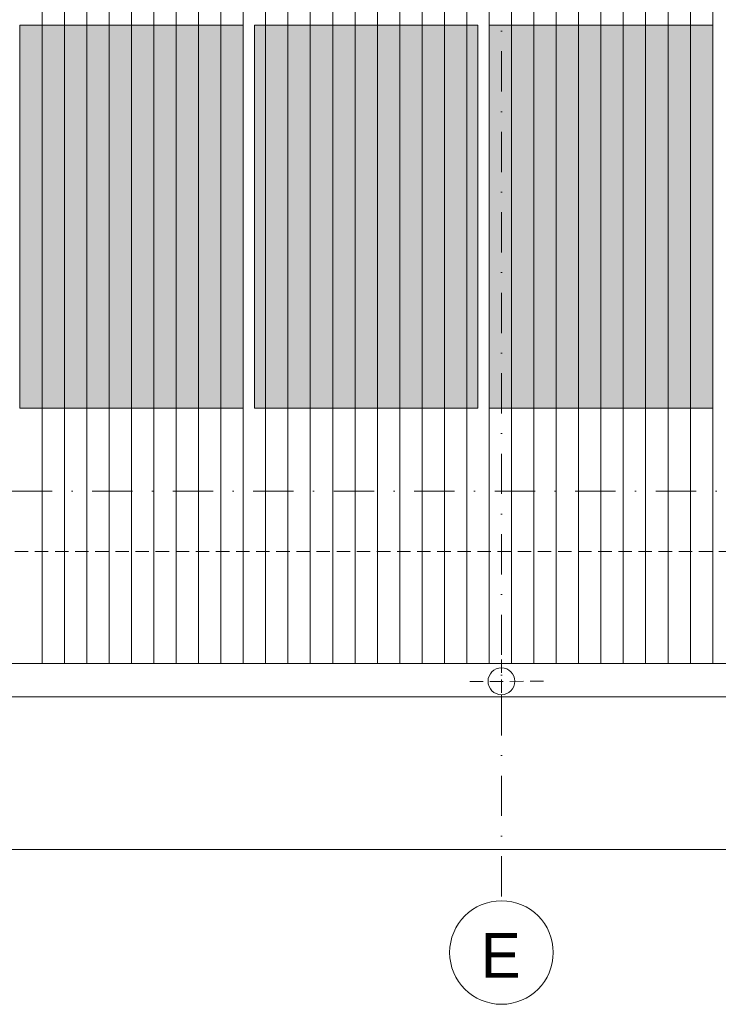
# Model space of a CAD drawing. Header units: millimetres. Extents: x 100377 to 139599, y -1988 to 13993.
# Tile 32 of 53: x 123562 to 126687, y -1988 to 2417. Entities that reach past the tile are written whole.
import ezdxf

# ---------------------------------------------------------------- set-up
doc = ezdxf.new("R2010")
doc.units = ezdxf.units.MM
doc.header["$MEASUREMENT"] = 0
doc.linetypes.add('Kropki i Kreski', pattern=[360, 180, -90, 0, -90])
doc.linetypes.add('Przerywana gęsta', pattern=[90, 60, -30])
for name, color, linetype, lineweight in [('Nowe_0_Nr_pióra__1', 7, 'Continuous', 13), ('Nowe_0_Nr_pióra__2', 251, 'Continuous', 13), ('Nowe_0_Nr_pióra__77', 2, 'Continuous', 15), ('Nowe_299-A Wymiary Opisy_Nr_pióra__1', 7, 'Continuous', 13), ('Nowe_299-A Wymiary Opisy_Nr_pióra__21', 7, 'Continuous', 25), ('Nowe_830-G Teksty Etykiety_Nr_pióra__1', 7, 'Continuous', 13)]:
    doc.layers.add(name, color=color, linetype=linetype, lineweight=lineweight)
doc.layers.add('Nowe_299-A Wymiary Opisy', color=7, linetype='Continuous')
doc.styles.add('STYL_AUTOMATYCZNY_1', font='txt')
doc.dimstyles.new('STYL_AUTOMATYCZNY__2', dxfattribs={"dimtxt": 200, "dimasz": 47.5, "dimexe": 0.18, "dimexo": 300, "dimgap": 0.09, "dimtad": 1, "dimtih": 1, "dimtoh": 1, "dimdec": 0, "dimlfac": 0.1, "dimzin": 0, "dimdsep": 46, "dimtxsty": 'STYL_AUTOMATYCZNY_1', "dimblk": 'ARROWHEAD_2', "dimblk1": 'ARROWHEAD_2', "dimblk2": 'ARROWHEAD_2', "dimcen": 0.09, "dimclrd": 7, "dimclre": 7, "dimclrt": 7, "dimadec": 1, "dimazin": 0, "dimtfac": 1, "dimtdec": 4, "dimtmove": 0, "dimatfit": 3, "dimfxl": 0, "dimtolj": 1, "dimtzin": 0, "dimarcsym": 0})

# ---------------------------------------------------------------- blocks, each defined once
blk = doc.blocks.new('*X2')
at = {"layer": 'Nowe_0_Nr_pióra__2', "color": 251, "linetype": 'Continuous', "lineweight": 13}
for p, q in [((123662.4, 2537), (123662.4, 2287)), ((123662.4, 2537), (123662.4, 2287)), ((123762.4, 2537), (123762.4, 2287)), ((123762.4, 2537), (123762.4, 2287)), ((123862.4, 2537), (123862.4, 2287)), ((123862.4, 2537), (123862.4, 2287)), ((123962.4, 2537), (123962.4, 2287)), ((123962.4, 2537), (123962.4, 2287)), ((124062.4, 2537), (124062.4, 2287)), ((124062.4, 2537), (124062.4, 2287)), ((124162.4, 2537), (124162.4, 2287)), ((124162.4, 2537), (124162.4, 2287)), ((124262.4, 2537), (124262.4, 2287)), ((124262.4, 2537), (124262.4, 2287)), ((124362.4, 2537), (124362.4, 2287)), ((124362.4, 2537), (124362.4, 2287)), ((124462.4, 2537), (124462.4, 2287)), ((124462.4, 2537), (124462.4, 2287)), ((124562.4, 2537), (124562.4, 2287)), ((124562.4, 2537), (124562.4, 2287)), ((124662.4, 2537), (124662.4, 2287)), ((124662.4, 2537), (124662.4, 2287)), ((124762.4, 2537), (124762.4, 2287)), ((124762.4, 2537), (124762.4, 2287)), ((124862.4, 2537), (124862.4, 2287)), ((124862.4, 2537), (124862.4, 2287)), ((124962.4, 2537), (124962.4, 2287)), ((124962.4, 2537), (124962.4, 2287)), ((125062.4, 2537), (125062.4, 2287)), ((125062.4, 2537), (125062.4, 2287)), ((125162.4, 2537), (125162.4, 2287)), ((125162.4, 2537), (125162.4, 2287)), ((125262.4, 2537), (125262.4, 2287)), ((125262.4, 2537), (125262.4, 2287)), ((125362.4, 2537), (125362.4, 2287)), ((125362.4, 2537), (125362.4, 2287)), ((125462.4, 2537), (125462.4, 2287)), ((125462.4, 2537), (125462.4, 2287)), ((125562.4, 2537), (125562.4, 2287)), ((125562.4, 2537), (125562.4, 2287)), ((125662.4, 2537), (125662.4, 2287)), ((125662.4, 2537), (125662.4, 2287)), ((125762.4, 2537), (125762.4, 2287)), ((125762.4, 2537), (125762.4, 2287)), ((125862.4, 2537), (125862.4, 2287)), ((125862.4, 2537), (125862.4, 2287)), ((125962.4, 2537), (125962.4, 2287)), ((125962.4, 2537), (125962.4, 2287)), ((126062.4, 2537), (126062.4, 2287)), ((126062.4, 2537), (126062.4, 2287)), ((126162.4, 2537), (126162.4, 2287)), ((126162.4, 2537), (126162.4, 2287)), ((126262.4, 2537), (126262.4, 2287)), ((126262.4, 2537), (126262.4, 2287)), ((126362.4, 2537), (126362.4, 2287)), ((126362.4, 2537), (126362.4, 2287)), ((126462.4, 2537), (126462.4, 2287)), ((126462.4, 2537), (126462.4, 2287)), ((126562.4, 2537), (126562.4, 2287)), ((126562.4, 2537), (126562.4, 2287)), ((126662.4, 2537), (126662.4, 2287)), ((126662.4, 2537), (126662.4, 2287)), ((123662.4, 2287), (123662.4, 2037)), ((123662.4, 2287), (123662.4, 2037)), ((123762.4, 2287), (123762.4, 2037)), ((123762.4, 2287), (123762.4, 2037)), ((123862.4, 2287), (123862.4, 2037)), ((123862.4, 2287), (123862.4, 2037)), ((123962.4, 2287), (123962.4, 2037)), ((123962.4, 2287), (123962.4, 2037)), ((124062.4, 2287), (124062.4, 2037)), ((124062.4, 2287), (124062.4, 2037)), ((124162.4, 2287), (124162.4, 2037)), ((124162.4, 2287), (124162.4, 2037)), ((124262.4, 2287), (124262.4, 2037)), ((124262.4, 2287), (124262.4, 2037)), ((124362.4, 2287), (124362.4, 2037)), ((124362.4, 2287), (124362.4, 2037)), ((124462.4, 2287), (124462.4, 2037)), ((124462.4, 2287), (124462.4, 2037)), ((124562.4, 2287), (124562.4, 2037)), ((124562.4, 2287), (124562.4, 2037)), ((124662.4, 2287), (124662.4, 2037)), ((124662.4, 2287), (124662.4, 2037)), ((124762.4, 2287), (124762.4, 2037)), ((124762.4, 2287), (124762.4, 2037)), ((124862.4, 2287), (124862.4, 2037)), ((124862.4, 2287), (124862.4, 2037)), ((124962.4, 2287), (124962.4, 2037)), ((124962.4, 2287), (124962.4, 2037)), ((125062.4, 2287), (125062.4, 2037)), ((125062.4, 2287), (125062.4, 2037)), ((125162.4, 2287), (125162.4, 2037)), ((125162.4, 2287), (125162.4, 2037)), ((125262.4, 2287), (125262.4, 2037)), ((125262.4, 2287), (125262.4, 2037)), ((125362.4, 2287), (125362.4, 2037)), ((125362.4, 2287), (125362.4, 2037)), ((125462.4, 2287), (125462.4, 2037)), ((125462.4, 2287), (125462.4, 2037)), ((125562.4, 2287), (125562.4, 2037)), ((125562.4, 2287), (125562.4, 2037)), ((125662.4, 2287), (125662.4, 2037)), ((125662.4, 2287), (125662.4, 2037)), ((125762.4, 2287), (125762.4, 2037)), ((125762.4, 2287), (125762.4, 2037)), ((125862.4, 2287), (125862.4, 2037)), ((125862.4, 2287), (125862.4, 2037)), ((125962.4, 2287), (125962.4, 2037)), ((125962.4, 2287), (125962.4, 2037)), ((126062.4, 2287), (126062.4, 2037)), ((126062.4, 2287), (126062.4, 2037)), ((126162.4, 2287), (126162.4, 2037)), ((126162.4, 2287), (126162.4, 2037)), ((126262.4, 2287), (126262.4, 2037)), ((126262.4, 2287), (126262.4, 2037)), ((126362.4, 2287), (126362.4, 2037)), ((126362.4, 2287), (126362.4, 2037)), ((126462.4, 2287), (126462.4, 2037)), ((126462.4, 2287), (126462.4, 2037)), ((126562.4, 2287), (126562.4, 2037)), ((126562.4, 2287), (126562.4, 2037)), ((126662.4, 2287), (126662.4, 2037)), ((126662.4, 2287), (126662.4, 2037)), ((123662.4, 2037), (123662.4, 1787)), ((123662.4, 2037), (123662.4, 1787)), ((123762.4, 2037), (123762.4, 1787)), ((123762.4, 2037), (123762.4, 1787)), ((123862.4, 2037), (123862.4, 1787)), ((123862.4, 2037), (123862.4, 1787)), ((123962.4, 2037), (123962.4, 1787)), ((123962.4, 2037), (123962.4, 1787)), ((124062.4, 2037), (124062.4, 1787)), ((124062.4, 2037), (124062.4, 1787)), ((124162.4, 2037), (124162.4, 1787)), ((124162.4, 2037), (124162.4, 1787)), ((124262.4, 2037), (124262.4, 1787)), ((124262.4, 2037), (124262.4, 1787)), ((124362.4, 2037), (124362.4, 1787)), ((124362.4, 2037), (124362.4, 1787)), ((124462.4, 2037), (124462.4, 1787)), ((124462.4, 2037), (124462.4, 1787)), ((124562.4, 2037), (124562.4, 1787)), ((124562.4, 2037), (124562.4, 1787)), ((124662.4, 2037), (124662.4, 1787)), ((124662.4, 2037), (124662.4, 1787)), ((124762.4, 2037), (124762.4, 1787)), ((124762.4, 2037), (124762.4, 1787)), ((124862.4, 2037), (124862.4, 1787)), ((124862.4, 2037), (124862.4, 1787)), ((124962.4, 2037), (124962.4, 1787)), ((124962.4, 2037), (124962.4, 1787)), ((125062.4, 2037), (125062.4, 1787)), ((125062.4, 2037), (125062.4, 1787)), ((125162.4, 2037), (125162.4, 1787)), ((125162.4, 2037), (125162.4, 1787)), ((125262.4, 2037), (125262.4, 1787)), ((125262.4, 2037), (125262.4, 1787)), ((125362.4, 2037), (125362.4, 1787)), ((125362.4, 2037), (125362.4, 1787)), ((125462.4, 2037), (125462.4, 1787)), ((125462.4, 2037), (125462.4, 1787)), ((125562.4, 2037), (125562.4, 1787)), ((125562.4, 2037), (125562.4, 1787)), ((125662.4, 2037), (125662.4, 1787)), ((125662.4, 2037), (125662.4, 1787)), ((125762.4, 2037), (125762.4, 1787)), ((125762.4, 2037), (125762.4, 1787)), ((125862.4, 2037), (125862.4, 1787)), ((125862.4, 2037), (125862.4, 1787)), ((125962.4, 2037), (125962.4, 1787)), ((125962.4, 2037), (125962.4, 1787)), ((126062.4, 2037), (126062.4, 1787)), ((126062.4, 2037), (126062.4, 1787)), ((126162.4, 2037), (126162.4, 1787)), ((126162.4, 2037), (126162.4, 1787)), ((126262.4, 2037), (126262.4, 1787)), ((126262.4, 2037), (126262.4, 1787)), ((126362.4, 2037), (126362.4, 1787)), ((126362.4, 2037), (126362.4, 1787)), ((126462.4, 2037), (126462.4, 1787)), ((126462.4, 2037), (126462.4, 1787)), ((126562.4, 2037), (126562.4, 1787)), ((126562.4, 2037), (126562.4, 1787)), ((126662.4, 2037), (126662.4, 1787)), ((126662.4, 2037), (126662.4, 1787)), ((123662.4, 1787), (123662.4, 1537)), ((123662.4, 1787), (123662.4, 1537)), ((123762.4, 1787), (123762.4, 1537)), ((123762.4, 1787), (123762.4, 1537)), ((123862.4, 1787), (123862.4, 1537)), ((123862.4, 1787), (123862.4, 1537)), ((123962.4, 1787), (123962.4, 1537)), ((123962.4, 1787), (123962.4, 1537)), ((124062.4, 1787), (124062.4, 1537)), ((124062.4, 1787), (124062.4, 1537)), ((124162.4, 1787), (124162.4, 1537)), ((124162.4, 1787), (124162.4, 1537)), ((124262.4, 1787), (124262.4, 1537)), ((124262.4, 1787), (124262.4, 1537)), ((124362.4, 1787), (124362.4, 1537)), ((124362.4, 1787), (124362.4, 1537)), ((124462.4, 1787), (124462.4, 1537)), ((124462.4, 1787), (124462.4, 1537)), ((124562.4, 1787), (124562.4, 1537)), ((124562.4, 1787), (124562.4, 1537)), ((124662.4, 1787), (124662.4, 1537)), ((124662.4, 1787), (124662.4, 1537)), ((124762.4, 1787), (124762.4, 1537)), ((124762.4, 1787), (124762.4, 1537)), ((124862.4, 1787), (124862.4, 1537)), ((124862.4, 1787), (124862.4, 1537)), ((124962.4, 1787), (124962.4, 1537)), ((124962.4, 1787), (124962.4, 1537)), ((125062.4, 1787), (125062.4, 1537)), ((125062.4, 1787), (125062.4, 1537)), ((125162.4, 1787), (125162.4, 1537)), ((125162.4, 1787), (125162.4, 1537)), ((125262.4, 1787), (125262.4, 1537)), ((125262.4, 1787), (125262.4, 1537)), ((125362.4, 1787), (125362.4, 1537)), ((125362.4, 1787), (125362.4, 1537)), ((125462.4, 1787), (125462.4, 1537)), ((125462.4, 1787), (125462.4, 1537)), ((125562.4, 1787), (125562.4, 1537)), ((125562.4, 1787), (125562.4, 1537)), ((125662.4, 1787), (125662.4, 1537)), ((125662.4, 1787), (125662.4, 1537)), ((125762.4, 1787), (125762.4, 1537)), ((125762.4, 1787), (125762.4, 1537)), ((125862.4, 1787), (125862.4, 1537)), ((125862.4, 1787), (125862.4, 1537)), ((125962.4, 1787), (125962.4, 1537)), ((125962.4, 1787), (125962.4, 1537)), ((126062.4, 1787), (126062.4, 1537)), ((126062.4, 1787), (126062.4, 1537)), ((126162.4, 1787), (126162.4, 1537)), ((126162.4, 1787), (126162.4, 1537)), ((126262.4, 1787), (126262.4, 1537)), ((126262.4, 1787), (126262.4, 1537)), ((126362.4, 1787), (126362.4, 1537)), ((126362.4, 1787), (126362.4, 1537)), ((126462.4, 1787), (126462.4, 1537)), ((126462.4, 1787), (126462.4, 1537)), ((126562.4, 1787), (126562.4, 1537)), ((126562.4, 1787), (126562.4, 1537)), ((126662.4, 1787), (126662.4, 1537)), ((126662.4, 1787), (126662.4, 1537)), ((123662.4, 1537), (123662.4, 1287)), ((123662.4, 1537), (123662.4, 1287)), ((123762.4, 1537), (123762.4, 1287)), ((123762.4, 1537), (123762.4, 1287)), ((123862.4, 1537), (123862.4, 1287)), ((123862.4, 1537), (123862.4, 1287)), ((123962.4, 1537), (123962.4, 1287)), ((123962.4, 1537), (123962.4, 1287)), ((124062.4, 1537), (124062.4, 1287)), ((124062.4, 1537), (124062.4, 1287)), ((124162.4, 1537), (124162.4, 1287)), ((124162.4, 1537), (124162.4, 1287)), ((124262.4, 1537), (124262.4, 1287)), ((124262.4, 1537), (124262.4, 1287)), ((124362.4, 1537), (124362.4, 1287)), ((124362.4, 1537), (124362.4, 1287)), ((124462.4, 1537), (124462.4, 1287)), ((124462.4, 1537), (124462.4, 1287)), ((124562.4, 1537), (124562.4, 1287)), ((124562.4, 1537), (124562.4, 1287)), ((124662.4, 1537), (124662.4, 1287)), ((124662.4, 1537), (124662.4, 1287)), ((124762.4, 1537), (124762.4, 1287)), ((124762.4, 1537), (124762.4, 1287)), ((124862.4, 1537), (124862.4, 1287)), ((124862.4, 1537), (124862.4, 1287)), ((124962.4, 1537), (124962.4, 1287)), ((124962.4, 1537), (124962.4, 1287)), ((125062.4, 1537), (125062.4, 1287)), ((125062.4, 1537), (125062.4, 1287)), ((125162.4, 1537), (125162.4, 1287)), ((125162.4, 1537), (125162.4, 1287)), ((125262.4, 1537), (125262.4, 1287)), ((125262.4, 1537), (125262.4, 1287)), ((125362.4, 1537), (125362.4, 1287)), ((125362.4, 1537), (125362.4, 1287)), ((125462.4, 1537), (125462.4, 1287)), ((125462.4, 1537), (125462.4, 1287)), ((125562.4, 1537), (125562.4, 1287)), ((125562.4, 1537), (125562.4, 1287)), ((125662.4, 1537), (125662.4, 1287)), ((125662.4, 1537), (125662.4, 1287)), ((125762.4, 1537), (125762.4, 1287)), ((125762.4, 1537), (125762.4, 1287)), ((125862.4, 1537), (125862.4, 1287)), ((125862.4, 1537), (125862.4, 1287)), ((125962.4, 1537), (125962.4, 1287)), ((125962.4, 1537), (125962.4, 1287)), ((126062.4, 1537), (126062.4, 1287)), ((126062.4, 1537), (126062.4, 1287)), ((126162.4, 1537), (126162.4, 1287)), ((126162.4, 1537), (126162.4, 1287)), ((126262.4, 1537), (126262.4, 1287)), ((126262.4, 1537), (126262.4, 1287)), ((126362.4, 1537), (126362.4, 1287)), ((126362.4, 1537), (126362.4, 1287)), ((126462.4, 1537), (126462.4, 1287)), ((126462.4, 1537), (126462.4, 1287)), ((126562.4, 1537), (126562.4, 1287)), ((126562.4, 1537), (126562.4, 1287)), ((126662.4, 1537), (126662.4, 1287)), ((126662.4, 1537), (126662.4, 1287)), ((123662.4, 1287), (123662.4, 1037)), ((123662.4, 1287), (123662.4, 1037)), ((123762.4, 1287), (123762.4, 1037)), ((123762.4, 1287), (123762.4, 1037)), ((123862.4, 1287), (123862.4, 1037)), ((123862.4, 1287), (123862.4, 1037)), ((123962.4, 1287), (123962.4, 1037)), ((123962.4, 1287), (123962.4, 1037)), ((124062.4, 1287), (124062.4, 1037)), ((124062.4, 1287), (124062.4, 1037)), ((124162.4, 1287), (124162.4, 1037)), ((124162.4, 1287), (124162.4, 1037)), ((124262.4, 1287), (124262.4, 1037)), ((124262.4, 1287), (124262.4, 1037)), ((124362.4, 1287), (124362.4, 1037)), ((124362.4, 1287), (124362.4, 1037)), ((124462.4, 1287), (124462.4, 1037)), ((124462.4, 1287), (124462.4, 1037)), ((124562.4, 1287), (124562.4, 1037)), ((124562.4, 1287), (124562.4, 1037)), ((124662.4, 1287), (124662.4, 1037)), ((124662.4, 1287), (124662.4, 1037)), ((124762.4, 1287), (124762.4, 1037)), ((124762.4, 1287), (124762.4, 1037)), ((124862.4, 1287), (124862.4, 1037)), ((124862.4, 1287), (124862.4, 1037)), ((124962.4, 1287), (124962.4, 1037)), ((124962.4, 1287), (124962.4, 1037)), ((125062.4, 1287), (125062.4, 1037)), ((125062.4, 1287), (125062.4, 1037)), ((125162.4, 1287), (125162.4, 1037)), ((125162.4, 1287), (125162.4, 1037)), ((125262.4, 1287), (125262.4, 1037)), ((125262.4, 1287), (125262.4, 1037)), ((125362.4, 1287), (125362.4, 1037)), ((125362.4, 1287), (125362.4, 1037)), ((125462.4, 1287), (125462.4, 1037)), ((125462.4, 1287), (125462.4, 1037)), ((125562.4, 1287), (125562.4, 1037)), ((125562.4, 1287), (125562.4, 1037)), ((125662.4, 1287), (125662.4, 1037)), ((125662.4, 1287), (125662.4, 1037)), ((125762.4, 1287), (125762.4, 1037)), ((125762.4, 1287), (125762.4, 1037)), ((125862.4, 1287), (125862.4, 1037)), ((125862.4, 1287), (125862.4, 1037)), ((125962.4, 1287), (125962.4, 1037)), ((125962.4, 1287), (125962.4, 1037)), ((126062.4, 1287), (126062.4, 1037)), ((126062.4, 1287), (126062.4, 1037)), ((126162.4, 1287), (126162.4, 1037)), ((126162.4, 1287), (126162.4, 1037)), ((126262.4, 1287), (126262.4, 1037)), ((126262.4, 1287), (126262.4, 1037)), ((126362.4, 1287), (126362.4, 1037)), ((126362.4, 1287), (126362.4, 1037)), ((126462.4, 1287), (126462.4, 1037)), ((126462.4, 1287), (126462.4, 1037)), ((126562.4, 1287), (126562.4, 1037)), ((126562.4, 1287), (126562.4, 1037)), ((126662.4, 1287), (126662.4, 1037)), ((126662.4, 1287), (126662.4, 1037)), ((123662.4, 1037), (123662.4, 787)), ((123662.4, 1037), (123662.4, 787)), ((123762.4, 1037), (123762.4, 787)), ((123762.4, 1037), (123762.4, 787)), ((123862.4, 1037), (123862.4, 787)), ((123862.4, 1037), (123862.4, 787)), ((123962.4, 1037), (123962.4, 787)), ((123962.4, 1037), (123962.4, 787)), ((124062.4, 1037), (124062.4, 787)), ((124062.4, 1037), (124062.4, 787)), ((124162.4, 1037), (124162.4, 787)), ((124162.4, 1037), (124162.4, 787)), ((124262.4, 1037), (124262.4, 787)), ((124262.4, 1037), (124262.4, 787)), ((124362.4, 1037), (124362.4, 787)), ((124362.4, 1037), (124362.4, 787)), ((124462.4, 1037), (124462.4, 787)), ((124462.4, 1037), (124462.4, 787)), ((124562.4, 1037), (124562.4, 787)), ((124562.4, 1037), (124562.4, 787)), ((124662.4, 1037), (124662.4, 787)), ((124662.4, 1037), (124662.4, 787)), ((124762.4, 1037), (124762.4, 787)), ((124762.4, 1037), (124762.4, 787)), ((124862.4, 1037), (124862.4, 787)), ((124862.4, 1037), (124862.4, 787)), ((124962.4, 1037), (124962.4, 787)), ((124962.4, 1037), (124962.4, 787)), ((125062.4, 1037), (125062.4, 787)), ((125062.4, 1037), (125062.4, 787)), ((125162.4, 1037), (125162.4, 787)), ((125162.4, 1037), (125162.4, 787)), ((125262.4, 1037), (125262.4, 787)), ((125262.4, 1037), (125262.4, 787)), ((125362.4, 1037), (125362.4, 787)), ((125362.4, 1037), (125362.4, 787)), ((125462.4, 1037), (125462.4, 787)), ((125462.4, 1037), (125462.4, 787)), ((125562.4, 1037), (125562.4, 787)), ((125562.4, 1037), (125562.4, 787)), ((125662.4, 1037), (125662.4, 787)), ((125662.4, 1037), (125662.4, 787)), ((125762.4, 1037), (125762.4, 787)), ((125762.4, 1037), (125762.4, 787)), ((125862.4, 1037), (125862.4, 787)), ((125862.4, 1037), (125862.4, 787)), ((125962.4, 1037), (125962.4, 787)), ((125962.4, 1037), (125962.4, 787)), ((126062.4, 1037), (126062.4, 787)), ((126062.4, 1037), (126062.4, 787)), ((126162.4, 1037), (126162.4, 787)), ((126162.4, 1037), (126162.4, 787)), ((126262.4, 1037), (126262.4, 787)), ((126262.4, 1037), (126262.4, 787)), ((126362.4, 1037), (126362.4, 787)), ((126362.4, 1037), (126362.4, 787)), ((126462.4, 1037), (126462.4, 787)), ((126462.4, 1037), (126462.4, 787)), ((126562.4, 1037), (126562.4, 787)), ((126562.4, 1037), (126562.4, 787)), ((126662.4, 1037), (126662.4, 787)), ((126662.4, 1037), (126662.4, 787)), ((123662.4, 787), (123662.4, 537)), ((123662.4, 787), (123662.4, 537)), ((123762.4, 787), (123762.4, 537)), ((123762.4, 787), (123762.4, 537)), ((123862.4, 787), (123862.4, 537)), ((123862.4, 787), (123862.4, 537)), ((123962.4, 787), (123962.4, 537)), ((123962.4, 787), (123962.4, 537)), ((124062.4, 787), (124062.4, 537)), ((124062.4, 787), (124062.4, 537)), ((124162.4, 787), (124162.4, 537)), ((124162.4, 787), (124162.4, 537)), ((124262.4, 787), (124262.4, 537)), ((124262.4, 787), (124262.4, 537)), ((124362.4, 787), (124362.4, 537)), ((124362.4, 787), (124362.4, 537)), ((124462.4, 787), (124462.4, 537)), ((124462.4, 787), (124462.4, 537)), ((124562.4, 787), (124562.4, 537)), ((124562.4, 787), (124562.4, 537)), ((124662.4, 787), (124662.4, 537)), ((124662.4, 787), (124662.4, 537)), ((124762.4, 787), (124762.4, 537)), ((124762.4, 787), (124762.4, 537)), ((124862.4, 787), (124862.4, 537)), ((124862.4, 787), (124862.4, 537)), ((124962.4, 787), (124962.4, 537)), ((124962.4, 787), (124962.4, 537)), ((125062.4, 787), (125062.4, 537)), ((125062.4, 787), (125062.4, 537)), ((125162.4, 787), (125162.4, 537)), ((125162.4, 787), (125162.4, 537)), ((125262.4, 787), (125262.4, 537)), ((125262.4, 787), (125262.4, 537)), ((125362.4, 787), (125362.4, 537)), ((125362.4, 787), (125362.4, 537)), ((125462.4, 787), (125462.4, 537)), ((125462.4, 787), (125462.4, 537)), ((125562.4, 787), (125562.4, 537)), ((125562.4, 787), (125562.4, 537)), ((125662.4, 787), (125662.4, 537)), ((125662.4, 787), (125662.4, 537)), ((125762.4, 787), (125762.4, 537)), ((125762.4, 787), (125762.4, 537)), ((125862.4, 787), (125862.4, 537)), ((125862.4, 787), (125862.4, 537)), ((125962.4, 787), (125962.4, 537)), ((125962.4, 787), (125962.4, 537)), ((126062.4, 787), (126062.4, 537)), ((126062.4, 787), (126062.4, 537)), ((126162.4, 787), (126162.4, 537)), ((126162.4, 787), (126162.4, 537)), ((126262.4, 787), (126262.4, 537)), ((126262.4, 787), (126262.4, 537)), ((126362.4, 787), (126362.4, 537)), ((126362.4, 787), (126362.4, 537)), ((126462.4, 787), (126462.4, 537)), ((126462.4, 787), (126462.4, 537)), ((126562.4, 787), (126562.4, 537)), ((126562.4, 787), (126562.4, 537)), ((126662.4, 787), (126662.4, 537)), ((126662.4, 787), (126662.4, 537)), ((123662.4, 537), (123662.4, 287)), ((123662.4, 537), (123662.4, 287)), ((123762.4, 537), (123762.4, 287)), ((123762.4, 537), (123762.4, 287)), ((123862.4, 537), (123862.4, 287)), ((123862.4, 537), (123862.4, 287)), ((123962.4, 537), (123962.4, 287)), ((123962.4, 537), (123962.4, 287)), ((124062.4, 537), (124062.4, 287)), ((124062.4, 537), (124062.4, 287)), ((124162.4, 537), (124162.4, 287)), ((124162.4, 537), (124162.4, 287)), ((124262.4, 537), (124262.4, 287)), ((124262.4, 537), (124262.4, 287)), ((124362.4, 537), (124362.4, 287)), ((124362.4, 537), (124362.4, 287)), ((124462.4, 537), (124462.4, 287)), ((124462.4, 537), (124462.4, 287)), ((124562.4, 537), (124562.4, 287)), ((124562.4, 537), (124562.4, 287)), ((124662.4, 537), (124662.4, 287)), ((124662.4, 537), (124662.4, 287)), ((124762.4, 537), (124762.4, 287)), ((124762.4, 537), (124762.4, 287)), ((124862.4, 537), (124862.4, 287)), ((124862.4, 537), (124862.4, 287)), ((124962.4, 537), (124962.4, 287)), ((124962.4, 537), (124962.4, 287)), ((125062.4, 537), (125062.4, 287)), ((125062.4, 537), (125062.4, 287)), ((125162.4, 537), (125162.4, 287)), ((125162.4, 537), (125162.4, 287)), ((125262.4, 537), (125262.4, 287)), ((125262.4, 537), (125262.4, 287)), ((125362.4, 537), (125362.4, 287)), ((125362.4, 537), (125362.4, 287)), ((125462.4, 537), (125462.4, 287)), ((125462.4, 537), (125462.4, 287)), ((125562.4, 537), (125562.4, 287)), ((125562.4, 537), (125562.4, 287)), ((125662.4, 537), (125662.4, 287)), ((125662.4, 537), (125662.4, 287)), ((125762.4, 537), (125762.4, 287)), ((125762.4, 537), (125762.4, 287)), ((125862.4, 537), (125862.4, 287)), ((125862.4, 537), (125862.4, 287)), ((125962.4, 537), (125962.4, 287)), ((125962.4, 537), (125962.4, 287)), ((126062.4, 537), (126062.4, 287)), ((126062.4, 537), (126062.4, 287)), ((126162.4, 537), (126162.4, 287)), ((126162.4, 537), (126162.4, 287)), ((126262.4, 537), (126262.4, 287)), ((126262.4, 537), (126262.4, 287)), ((126362.4, 537), (126362.4, 287)), ((126362.4, 537), (126362.4, 287)), ((126462.4, 537), (126462.4, 287)), ((126462.4, 537), (126462.4, 287)), ((126562.4, 537), (126562.4, 287)), ((126562.4, 537), (126562.4, 287)), ((126662.4, 537), (126662.4, 287)), ((126662.4, 537), (126662.4, 287)), ((123662.4, 287), (123662.4, 37)), ((123662.4, 287), (123662.4, 37)), ((123762.4, 287), (123762.4, 37)), ((123762.4, 287), (123762.4, 37)), ((123862.4, 287), (123862.4, 37)), ((123862.4, 287), (123862.4, 37)), ((123962.4, 287), (123962.4, 37)), ((123962.4, 287), (123962.4, 37)), ((124062.4, 287), (124062.4, 37)), ((124062.4, 287), (124062.4, 37)), ((124162.4, 287), (124162.4, 37)), ((124162.4, 287), (124162.4, 37)), ((124262.4, 287), (124262.4, 37)), ((124262.4, 287), (124262.4, 37)), ((124362.4, 287), (124362.4, 37)), ((124362.4, 287), (124362.4, 37)), ((124462.4, 287), (124462.4, 37)), ((124462.4, 287), (124462.4, 37)), ((124562.4, 287), (124562.4, 37)), ((124562.4, 287), (124562.4, 37)), ((124662.4, 287), (124662.4, 37)), ((124662.4, 287), (124662.4, 37)), ((124762.4, 287), (124762.4, 37)), ((124762.4, 287), (124762.4, 37)), ((124862.4, 287), (124862.4, 37)), ((124862.4, 287), (124862.4, 37)), ((124962.4, 287), (124962.4, 37)), ((124962.4, 287), (124962.4, 37)), ((125062.4, 287), (125062.4, 37)), ((125062.4, 287), (125062.4, 37)), ((125162.4, 287), (125162.4, 37)), ((125162.4, 287), (125162.4, 37)), ((125262.4, 287), (125262.4, 37)), ((125262.4, 287), (125262.4, 37)), ((125362.4, 287), (125362.4, 37)), ((125362.4, 287), (125362.4, 37)), ((125462.4, 287), (125462.4, 37)), ((125462.4, 287), (125462.4, 37)), ((125562.4, 287), (125562.4, 37)), ((125562.4, 287), (125562.4, 37)), ((125662.4, 287), (125662.4, 37)), ((125662.4, 287), (125662.4, 37)), ((125762.4, 287), (125762.4, 37)), ((125762.4, 287), (125762.4, 37)), ((125862.4, 287), (125862.4, 37)), ((125862.4, 287), (125862.4, 37)), ((125962.4, 287), (125962.4, 37)), ((125962.4, 287), (125962.4, 37)), ((126062.4, 287), (126062.4, 37)), ((126062.4, 287), (126062.4, 37)), ((126162.4, 287), (126162.4, 37)), ((126162.4, 287), (126162.4, 37)), ((126262.4, 287), (126262.4, 37)), ((126262.4, 287), (126262.4, 37)), ((126362.4, 287), (126362.4, 37)), ((126362.4, 287), (126362.4, 37)), ((126462.4, 287), (126462.4, 37)), ((126462.4, 287), (126462.4, 37)), ((126562.4, 287), (126562.4, 37)), ((126562.4, 287), (126562.4, 37)), ((126662.4, 287), (126662.4, 37)), ((126662.4, 287), (126662.4, 37)), ((123662.4, 37), (123662.4, -213)), ((123662.4, 37), (123662.4, -213)), ((123762.4, 37), (123762.4, -213)), ((123762.4, 37), (123762.4, -213)), ((123862.4, 37), (123862.4, -213)), ((123862.4, 37), (123862.4, -213)), ((123962.4, 37), (123962.4, -213)), ((123962.4, 37), (123962.4, -213)), ((124062.4, 37), (124062.4, -213)), ((124062.4, 37), (124062.4, -213)), ((124162.4, 37), (124162.4, -213)), ((124162.4, 37), (124162.4, -213)), ((124262.4, 37), (124262.4, -213)), ((124262.4, 37), (124262.4, -213)), ((124362.4, 37), (124362.4, -213)), ((124362.4, 37), (124362.4, -213)), ((124462.4, 37), (124462.4, -213)), ((124462.4, 37), (124462.4, -213)), ((124562.4, 37), (124562.4, -213)), ((124562.4, 37), (124562.4, -213)), ((124662.4, 37), (124662.4, -213)), ((124662.4, 37), (124662.4, -213)), ((124762.4, 37), (124762.4, -213)), ((124762.4, 37), (124762.4, -213)), ((124862.4, 37), (124862.4, -213)), ((124862.4, 37), (124862.4, -213)), ((124962.4, 37), (124962.4, -213)), ((124962.4, 37), (124962.4, -213)), ((125062.4, 37), (125062.4, -213)), ((125062.4, 37), (125062.4, -213)), ((125162.4, 37), (125162.4, -213)), ((125162.4, 37), (125162.4, -213)), ((125262.4, 37), (125262.4, -213)), ((125262.4, 37), (125262.4, -213)), ((125362.4, 37), (125362.4, -213)), ((125362.4, 37), (125362.4, -213)), ((125462.4, 37), (125462.4, -213)), ((125462.4, 37), (125462.4, -213)), ((125562.4, 37), (125562.4, -213)), ((125562.4, 37), (125562.4, -213)), ((125662.4, 37), (125662.4, -213)), ((125662.4, 37), (125662.4, -213)), ((125762.4, 37), (125762.4, -213)), ((125762.4, 37), (125762.4, -213)), ((125862.4, 37), (125862.4, -213)), ((125862.4, 37), (125862.4, -213)), ((125962.4, 37), (125962.4, -213)), ((125962.4, 37), (125962.4, -213)), ((126062.4, 37), (126062.4, -213)), ((126062.4, 37), (126062.4, -213)), ((126162.4, 37), (126162.4, -213)), ((126162.4, 37), (126162.4, -213)), ((126262.4, 37), (126262.4, -213)), ((126262.4, 37), (126262.4, -213)), ((126362.4, 37), (126362.4, -213)), ((126362.4, 37), (126362.4, -213)), ((126462.4, 37), (126462.4, -213)), ((126462.4, 37), (126462.4, -213)), ((126562.4, 37), (126562.4, -213)), ((126562.4, 37), (126562.4, -213)), ((126662.4, 37), (126662.4, -213)), ((126662.4, 37), (126662.4, -213)), ((123662.4, -213), (123662.4, -463)), ((123662.4, -213), (123662.4, -463)), ((123762.4, -213), (123762.4, -463)), ((123762.4, -213), (123762.4, -463)), ((123862.4, -213), (123862.4, -463)), ((123862.4, -213), (123862.4, -463)), ((123962.4, -213), (123962.4, -463)), ((123962.4, -213), (123962.4, -463)), ((124062.4, -213), (124062.4, -463)), ((124062.4, -213), (124062.4, -463)), ((124162.4, -213), (124162.4, -463)), ((124162.4, -213), (124162.4, -463)), ((124262.4, -213), (124262.4, -463)), ((124262.4, -213), (124262.4, -463)), ((124362.4, -213), (124362.4, -463)), ((124362.4, -213), (124362.4, -463)), ((124462.4, -213), (124462.4, -463)), ((124462.4, -213), (124462.4, -463)), ((124562.4, -213), (124562.4, -463)), ((124562.4, -213), (124562.4, -463)), ((124662.4, -213), (124662.4, -463)), ((124662.4, -213), (124662.4, -463)), ((124762.4, -213), (124762.4, -463)), ((124762.4, -213), (124762.4, -463)), ((124862.4, -213), (124862.4, -463)), ((124862.4, -213), (124862.4, -463)), ((124962.4, -213), (124962.4, -463)), ((124962.4, -213), (124962.4, -463)), ((125062.4, -213), (125062.4, -463)), ((125062.4, -213), (125062.4, -463)), ((125162.4, -213), (125162.4, -463)), ((125162.4, -213), (125162.4, -463)), ((125262.4, -213), (125262.4, -463)), ((125262.4, -213), (125262.4, -463)), ((125362.4, -213), (125362.4, -463)), ((125362.4, -213), (125362.4, -463)), ((125462.4, -213), (125462.4, -463)), ((125462.4, -213), (125462.4, -463)), ((125562.4, -213), (125562.4, -463)), ((125562.4, -213), (125562.4, -463)), ((125662.4, -213), (125662.4, -463)), ((125662.4, -213), (125662.4, -463)), ((125762.4, -213), (125762.4, -463)), ((125762.4, -213), (125762.4, -463)), ((125862.4, -213), (125862.4, -463)), ((125862.4, -213), (125862.4, -463)), ((125962.4, -213), (125962.4, -463)), ((125962.4, -213), (125962.4, -463)), ((126062.4, -213), (126062.4, -463)), ((126062.4, -213), (126062.4, -463)), ((126162.4, -213), (126162.4, -463)), ((126162.4, -213), (126162.4, -463)), ((126262.4, -213), (126262.4, -463)), ((126262.4, -213), (126262.4, -463)), ((126362.4, -213), (126362.4, -463)), ((126362.4, -213), (126362.4, -463)), ((126462.4, -213), (126462.4, -463)), ((126462.4, -213), (126462.4, -463)), ((126562.4, -213), (126562.4, -463)), ((126562.4, -213), (126562.4, -463)), ((126662.4, -213), (126662.4, -463)), ((126662.4, -213), (126662.4, -463))]:
    blk.add_line(p, q, dxfattribs=at)
blk = doc.blocks.new('Wypełnienie_1_1', base_point=(0, 0))
at = {"layer": 'Nowe_0_Nr_pióra__2', "color": 251, "linetype": 'Continuous', "lineweight": 13}
blk.add_blockref('*X2', (0, 0), dxfattribs=at)
blk = doc.blocks.new('*D20')
at = {"layer": 'Nowe_299-A Wymiary Opisy_Nr_pióra__1', "color": 7, "linetype": 'Continuous', "lineweight": 13}
for p, q in [((102464.4, -1342.1), (102464.4, -263)), ((137460.4, -1342.1), (137460.4, -263)), ((102433.8, -1295.2), (102464.4, -1295.2)), ((102464.4, -1295.2), (137460.4, -1295.2)), ((137460.4, -1295.2), (137491, -1295.2))]:
    blk.add_line(p, q, dxfattribs=at)
at = {"layer": 'Nowe_299-A Wymiary Opisy_Nr_pióra__21', "color": 7, "linetype": 'Continuous', "lineweight": 25}
for p, q in [((102482.4, -1264), (102446.4, -1326.5)), ((137442.4, -1326.5), (137478.4, -1264))]:
    blk.add_line(p, q, dxfattribs=at)
at = {"layer": 'Nowe_299-A Wymiary Opisy_Nr_pióra__1', "color": 7, "lineweight": 13, "insert": (119620.5, -1255.2), "char_height": 200, "attachment_point": 7, "style": 'STYL_AUTOMATYCZNY_1'}
blk.add_mtext('{\\A1;3\xa0500}', dxfattribs=at)
blk = doc.blocks.new('ARROWHEAD_2')
at = {"color": 0, "linetype": 'Continuous', "lineweight": 0}
for p, q in [((0, 0), (-1, 0)), ((-0.378, -0.655), (0.378, 0.655))]:
    blk.add_line(p, q, dxfattribs=at)

msp = doc.modelspace()

# ---------------------------------------------------------------- hatches: boundary and pattern name
at = {"layer": 'Nowe_0_Nr_pióra__77', "linetype": 'Continuous', "lineweight": 0}
for points in [[(123562.5, 2392), (123562.5, 1316.8), (123562.5, 692), (123562.5, 678.4), (124562.5, 678.4), (124562.5, 1316.8), (124562.5, 2392)], [(124612.5, 2392), (124612.5, 1316.8), (124612.5, 692), (124612.5, 678.4), (125612.4, 678.4), (125612.4, 1316.8), (125612.4, 2392)], [(125662.4, 2392), (125662.4, 1316.8), (125662.4, 692), (125662.4, 678.4), (126662.3, 678.4), (126662.3, 1316.8), (126662.3, 2392)]]:
    msp.add_hatch(color=54, dxfattribs=at).paths.add_polyline_path(points)

# ---------------------------------------------------------------- linework, layer by layer
at = {"layer": 'Nowe_0_Nr_pióra__1', "color": 7, "linetype": 'Kropki i Kreski', "lineweight": 13}
for points in [[(125717.4, 13438.6), (125717.4, -1524.9)], [(100840.7, 307), (139132.9, 307)]]:
    msp.add_lwpolyline(points, dxfattribs=at)
at = {"layer": 'Nowe_0_Nr_pióra__1', "color": 7, "linetype": 'Przerywana gęsta', "lineweight": 13}
msp.add_lwpolyline([(137460.4, 37), (102464.4, 37), (102464.4, 12037), (137460.4, 12037)], close=True, dxfattribs=at)
at = {"layer": 'Nowe_0_Nr_pióra__1', "color": 7, "linetype": 'Continuous', "lineweight": 13}
for points in [[(137460.4, 6037), (137960.4, 6037), (137960.4, 37), (137960.4, -463), (102464.4, -463), (101964.4, -463), (101964.4, 6037), (102464.4, 6037)], [(101964.4, -463), (101964.4, -613), (137960.4, -613), (137960.4, -463)]]:
    msp.add_lwpolyline(points, dxfattribs=at)
at = {"layer": 'Nowe_0_Nr_pióra__1', "color": 7, "linetype": 'Continuous', "lineweight": 13, "flags": 128}
for points in [[(123562.5, 2392), (123562.5, 1316.8), (123562.5, 692), (123562.5, 678.4), (124562.5, 678.4), (124562.5, 1316.8), (124562.5, 2392)], [(124612.5, 2392), (124612.5, 1316.8), (124612.5, 692), (124612.5, 678.4), (125612.4, 678.4), (125612.4, 1316.8), (125612.4, 2392)], [(125662.4, 2392), (125662.4, 1316.8), (125662.4, 692), (125662.4, 678.4), (126662.3, 678.4), (126662.3, 1316.8), (126662.3, 2392)]]:
    msp.add_lwpolyline(points, close=True, dxfattribs=at)
at = {"layer": 'Nowe_0_Nr_pióra__1', "color": 7, "linetype": 'Przerywana gęsta', "lineweight": 13}
for points in [[(125717.4, -355.1), (125718.3, -714.8)], [(125905.3, -543), (125545.6, -544)]]:
    msp.add_lwpolyline(points, dxfattribs=at)
at = {"layer": 'Nowe_0_Nr_pióra__1', "color": 7, "linetype": 'Continuous', "lineweight": 13}
for centre, radius in [((125717.4, -543), 60), ((125717.4, -1756.6), 231.7)]:
    msp.add_circle(centre, radius, dxfattribs=at)

# ---------------------------------------------------------------- block references
at = {"layer": 'Nowe_0_Nr_pióra__2', "color": 251, "linetype": 'Continuous', "lineweight": 13}
msp.add_blockref('Wypełnienie_1_1', (0, 0), dxfattribs=at)

# ---------------------------------------------------------------- texts
at = {"layer": 'Nowe_830-G Teksty Etykiety_Nr_pióra__1', "color": 7, "linetype": 'Continuous', "lineweight": 13, "insert": (125625, -1669.7), "char_height": 200, "attachment_point": 1, "style": 'STYL_AUTOMATYCZNY_1'}
msp.add_mtext('{\\A1;E}', dxfattribs=at)

# ---------------------------------------------------------------- dimensions: what is measured, and where the dimension line sits
at = {"layer": 'Nowe_299-A Wymiary Opisy', "color": 7, "linetype": 'Continuous', "lineweight": 13}
dim = msp.add_linear_dim(base=(137460.4, -1295.2), p1=(102464.4, 37), p2=(137460.4, 37), dimstyle='STYL_AUTOMATYCZNY__2', dxfattribs=at)
dim.commit()
dim.dimension.update_dxf_attribs({"geometry": '*D20', "text_midpoint": (119964, -1155.2), "dimtype": 160})

doc.saveas('drawing.dxf')
